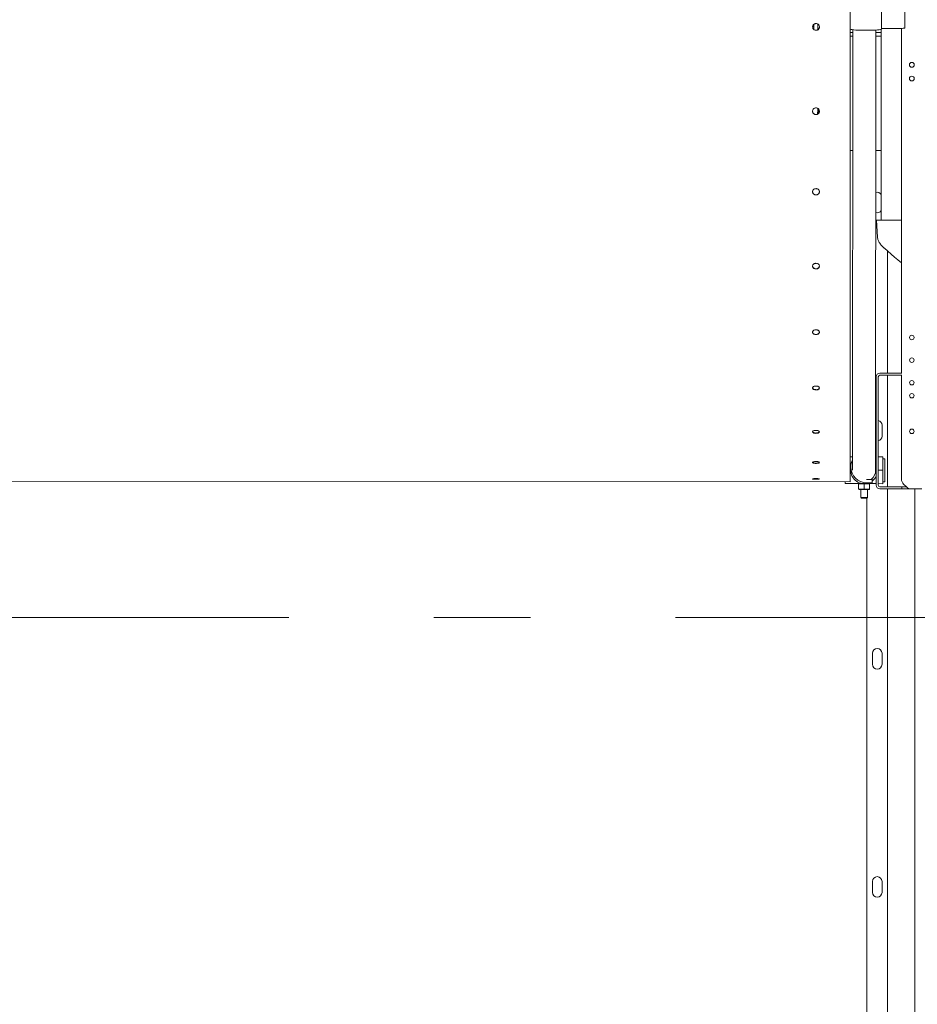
# Model space of a CAD drawing. Header units: millimetres. Extents: x 11681 to 15516, y 25095 to 29743.
# Tile 25 of 96: x 12670 to 12801, y 27768 to 27912. Entities that reach past the tile are written whole.
import ezdxf

# ---------------------------------------------------------------- set-up
doc = ezdxf.new("R2010")
doc.units = ezdxf.units.MM
doc.linetypes.add('Przerywana podwójnie', pattern=[109.361107, 52.916665, -21.166666, 14.111111, -21.166666])
doc.layers.add('00 - nowa technologia myjni_Nr_pióra__95', color=7, linetype='Continuous', lineweight=20, true_color=0x7c7c7c)
doc.layers.add('410-K Osie główne_Nr_pióra__95', color=7, linetype='Continuous', lineweight=0, true_color=0x7c7c7c)
doc.layers.add('XREF', color=8, linetype='Continuous', lineweight=9)

# ---------------------------------------------------------------- blocks, each defined once
blk = doc.blocks.new('parter 2025.10.15')
at = {"layer": '00 - nowa technologia myjni_Nr_pióra__95', "color": 8, "linetype": 'Continuous', "lineweight": 5}
for p, q in [((509.34, 2525.62), (509.33, 2453.61)), ((517.32, 2523.81), (517.32, 2519.83)), ((513.92, 2523.71), (513.92, 2519.72)), ((503.84, 2520.01), (503.84, 2520.01)), ((504.02, 2520.39), (504.02, 2519.64)), ((504.62, 2520.43), (504.62, 2519.6)), ((504.62, 2519.8), (504.77, 2519.8)), ((509.67, 2455.3), (509.69, 2519.62)), ((513.04, 2455.3), (513.06, 2519.57)), ((513.87, 2519.68), (513.87, 2491.81)), ((514.42, 2519.8), (516.72, 2519.8)), ((516.82, 2469.48), (516.82, 2519.8)), ((509.34, 2519.18), (509.69, 2519.18)), ((509.69, 2518.68), (509.34, 2518.68)), ((513.06, 2519.18), (513.87, 2519.18)), ((513.87, 2518.68), (513.06, 2518.68)), ((509.68, 2501.98), (509.34, 2501.98)), ((513.87, 2501.98), (513.05, 2501.98)), ((513.17, 2491.81), (513.24, 2491.81)), ((513.17, 2491.81), (513.32, 2489.33)), ((515.82, 2491.81), (513.24, 2491.81)), ((516.82, 2491.81), (515.82, 2491.81)), ((513.32, 2489.33), (513.32, 2489.32)), ((514.32, 2487.7), (514.28, 2487.74)), ((514.77, 2487.29), (514.77, 2469.48)), ((516.77, 2469.48), (513.67, 2469.48)), ((516.87, 2469.48), (516.77, 2469.48)), ((513.12, 2453.13), (513.12, 2468.93)), ((513.42, 2468.93), (513.42, 2453.13)), ((516.77, 2469.18), (513.67, 2469.18)), ((514.77, 2469.18), (514.77, 2452.88)), ((516.87, 2469.18), (516.77, 2469.18)), ((516.82, 2453.99), (516.82, 2469.18)), ((513.04, 2461.34), (513.12, 2461.25)), ((513.04, 2461.32), (513.12, 2461.23)), ((513.97, 2461.88), (513.97, 2460.28)), ((509.33, 2457.25), (509.67, 2457.25)), ((513.04, 2457.25), (513.12, 2457.25)), ((513.42, 2457.25), (514.11, 2457.25)), ((514.11, 2455.3), (514.11, 2457.25)), ((514.38, 2456.98), (514.11, 2456.98)), ((514.38, 2456.54), (514.38, 2456.98)), ((514.38, 2453.61), (514.38, 2456.54)), ((509.33, 2455.3), (509.41, 2455.3)), ((509.33, 2455.3), (509.41, 2455.3)), ((509.41, 2455.3), (509.47, 2455.3)), ((509.41, 2455.3), (509.47, 2455.3)), ((509.42, 2455.79), (509.42, 2455.77)), ((513.12, 2455.3), (513.04, 2455.3)), ((513.12, 2455.3), (513.04, 2455.3)), ((513.81, 2455.3), (513.42, 2455.3)), ((513.81, 2455.3), (513.42, 2455.3)), ((514.11, 2455.3), (513.81, 2455.3)), ((514.11, 2455.3), (513.81, 2455.3)), ((514.11, 2455.3), (514.11, 2453.34)), ((331.73, 2453.65), (509.33, 2453.61)), ((508.61, 2453.61), (334.41, 2453.65)), ((508.61, 2453.61), (508.61, 2453.35)), ((510.86, 2453.35), (510.86, 2453.41)), ((511.72, 2453.97), (512.52, 2453.97)), ((512.52, 2453.47), (511.72, 2453.47)), ((511.86, 2453.35), (511.86, 2453.41)), ((512.52, 2453.99), (512.52, 2453.97)), ((512.52, 2453.97), (512.52, 2453.47)), ((514.38, 2453.61), (514.11, 2453.61)), ((510.63, 2453.35), (508.61, 2453.35)), ((510.63, 2453.35), (510.56, 2453.33)), ((510.56, 2453.3), (510.56, 2453.33)), ((510.56, 2453.3), (510.56, 2453.29)), ((510.56, 2453.29), (510.56, 2452.56)), ((510.56, 2452.55), (510.56, 2452.56)), ((510.56, 2452.55), (510.56, 2452.52)), ((510.63, 2452.51), (510.56, 2452.52)), ((510.72, 2453.35), (510.63, 2453.35)), ((510.72, 2452.51), (510.63, 2452.51)), ((512.09, 2453.35), (510.72, 2453.35)), ((512.09, 2452.51), (510.72, 2452.51)), ((510.86, 2451.34), (510.86, 2452.51)), ((511.36, 2453.29), (511.36, 2452.56)), ((511.86, 2451.34), (511.86, 2452.51)), ((513.12, 2453.35), (512.09, 2453.35)), ((512.09, 2453.35), (512.16, 2453.33)), ((512.09, 2452.51), (512.16, 2452.52)), ((512.16, 2453.33), (512.16, 2453.29)), ((512.16, 2453.29), (512.16, 2452.56)), ((512.16, 2452.52), (512.16, 2452.56)), ((514.11, 2453.34), (513.42, 2453.35)), ((513.67, 2452.88), (516.77, 2452.88)), ((516.77, 2452.58), (513.67, 2452.58)), ((514.77, 2452.58), (514.77, 2133.08)), ((516.77, 2452.88), (516.87, 2452.88)), ((516.77, 2452.58), (516.87, 2452.58)), ((516.96, 2452.58), (516.86, 2452.58)), ((516.96, 2452.88), (516.87, 2452.88)), ((516.87, 2452.88), (516.87, 2452.58)), ((516.96, 2452.88), (517.04, 2452.88)), ((516.96, 2452.58), (517.04, 2452.58)), ((517.04, 2452.88), (517.52, 2452.88)), ((517.04, 2452.58), (518.83, 2452.58)), ((517.53, 2452.87), (517.11, 2453.28)), ((519.77, 2452.58), (518.23, 2452.58)), ((518.77, 2452.58), (518.77, 2133.08)), ((518.83, 2452.58), (518.9, 2452.58)), ((519.09, 2452.58), (518.9, 2452.58)), ((510.86, 2451.34), (511.12, 2451.34)), ((510.95, 2451.25), (510.86, 2451.34)), ((510.95, 2451.25), (511.16, 2451.25)), ((511.12, 2451.34), (511.86, 2451.34)), ((511.16, 2451.25), (511.76, 2451.25)), ((511.76, 2451.25), (511.86, 2451.34)), ((511.77, 2451.25), (511.77, 2135.4)), ((512.57, 2426.98), (512.57, 2428.58)), ((513.97, 2428.58), (513.97, 2426.98)), ((512.57, 2393.68), (512.57, 2395.28)), ((513.97, 2395.28), (513.97, 2393.68))]:
    blk.add_line(p, q, dxfattribs=at)
for points in [[(504.34, 2520.51), (504.26, 2520.51), (504.19, 2520.49), (504.11, 2520.46), (504.05, 2520.42), (503.99, 2520.37), (503.94, 2520.31), (503.89, 2520.24), (503.86, 2520.17), (503.85, 2520.09), (503.84, 2520.01)], [(504.34, 2519.52), (504.26, 2519.53), (504.19, 2519.54), (504.11, 2519.57), (504.05, 2519.61), (503.99, 2519.67), (503.94, 2519.72), (503.89, 2519.79), (503.87, 2519.86), (503.85, 2519.94), (503.84, 2520.02)], [(504.34, 2519.52), (504.26, 2519.52), (504.19, 2519.54), (504.11, 2519.57), (504.05, 2519.61), (503.99, 2519.66), (503.94, 2519.72), (503.89, 2519.79), (503.86, 2519.86), (503.85, 2519.94), (503.84, 2520.01)], [(504.84, 2520.01), (504.83, 2520.09), (504.82, 2520.17), (504.79, 2520.24), (504.74, 2520.31), (504.69, 2520.37), (504.63, 2520.42), (504.57, 2520.46), (504.49, 2520.49), (504.42, 2520.51), (504.34, 2520.51)], [(504.34, 2519.52), (504.42, 2519.52), (504.5, 2519.54), (504.57, 2519.57), (504.63, 2519.61), (504.69, 2519.66), (504.75, 2519.72), (504.79, 2519.79), (504.82, 2519.86), (504.83, 2519.94), (504.84, 2520.01)], [(504.34, 2519.52), (504.42, 2519.53), (504.49, 2519.54), (504.57, 2519.57), (504.63, 2519.61), (504.69, 2519.67), (504.74, 2519.72), (504.79, 2519.79), (504.82, 2519.86), (504.83, 2519.94), (504.84, 2520.01)], [(504.34, 2508.19), (504.26, 2508.19), (504.18, 2508.17), (504.11, 2508.14), (504.04, 2508.1), (503.98, 2508.05), (503.93, 2507.99), (503.89, 2507.93), (503.86, 2507.86), (503.84, 2507.78), (503.84, 2507.71)], [(504.84, 2507.71), (504.83, 2507.78), (504.81, 2507.86), (504.78, 2507.93), (504.74, 2507.99), (504.69, 2508.05), (504.63, 2508.1), (504.56, 2508.14), (504.49, 2508.17), (504.41, 2508.19), (504.34, 2508.19)], [(504.34, 2507.24), (504.26, 2507.24), (504.18, 2507.26), (504.11, 2507.29), (504.05, 2507.33), (503.99, 2507.38), (503.93, 2507.44), (503.89, 2507.5), (503.86, 2507.57), (503.84, 2507.64), (503.84, 2507.72)], [(504.34, 2507.23), (504.26, 2507.23), (504.18, 2507.25), (504.11, 2507.28), (504.04, 2507.32), (503.98, 2507.37), (503.93, 2507.43), (503.89, 2507.49), (503.86, 2507.56), (503.84, 2507.64), (503.84, 2507.71)], [(504.34, 2507.24), (504.42, 2507.24), (504.49, 2507.26), (504.56, 2507.29), (504.63, 2507.33), (504.69, 2507.38), (504.74, 2507.44), (504.78, 2507.5), (504.81, 2507.57), (504.83, 2507.64), (504.84, 2507.72)], [(504.34, 2507.23), (504.42, 2507.23), (504.49, 2507.25), (504.56, 2507.28), (504.63, 2507.32), (504.69, 2507.37), (504.74, 2507.43), (504.78, 2507.49), (504.81, 2507.56), (504.83, 2507.64), (504.84, 2507.71)], [(504.34, 2496.41), (504.26, 2496.4), (504.18, 2496.39), (504.11, 2496.36), (504.04, 2496.32), (503.98, 2496.27), (503.93, 2496.22), (503.89, 2496.16), (503.86, 2496.09), (503.84, 2496.02), (503.84, 2495.95)], [(504.34, 2495.52), (504.26, 2495.53), (504.18, 2495.54), (504.11, 2495.57), (504.04, 2495.61), (503.98, 2495.65), (503.93, 2495.7), (503.89, 2495.76), (503.86, 2495.83), (503.84, 2495.9), (503.84, 2495.96)], [(504.34, 2495.5), (504.26, 2495.51), (504.18, 2495.52), (504.11, 2495.55), (504.04, 2495.59), (503.98, 2495.63), (503.93, 2495.69), (503.89, 2495.75), (503.86, 2495.82), (503.84, 2495.88), (503.84, 2495.95)], [(504.84, 2495.95), (504.83, 2496.03), (504.81, 2496.09), (504.78, 2496.16), (504.74, 2496.22), (504.69, 2496.28), (504.63, 2496.32), (504.56, 2496.36), (504.49, 2496.39), (504.41, 2496.4), (504.34, 2496.41)], [(504.34, 2495.52), (504.41, 2495.53), (504.49, 2495.54), (504.56, 2495.57), (504.63, 2495.61), (504.69, 2495.65), (504.74, 2495.7), (504.78, 2495.76), (504.81, 2495.83), (504.83, 2495.9), (504.84, 2495.96)], [(504.34, 2495.5), (504.41, 2495.51), (504.49, 2495.52), (504.56, 2495.55), (504.63, 2495.59), (504.69, 2495.63), (504.74, 2495.69), (504.78, 2495.75), (504.81, 2495.82), (504.83, 2495.88), (504.84, 2495.95)], [(513.32, 2489.32), (513.33, 2489.21), (513.35, 2489.09), (513.38, 2488.97), (513.41, 2488.88), (513.45, 2488.8), (513.5, 2488.68), (513.57, 2488.56), (513.64, 2488.45)], [(513.64, 2488.45), (513.73, 2488.32), (513.82, 2488.2), (513.95, 2488.06), (514.11, 2487.9), (514.28, 2487.74)], [(516.82, 2485.6), (516.3, 2486), (515.8, 2486.41), (515.3, 2486.83), (514.8, 2487.26), (514.32, 2487.7)], [(504.33, 2485.51), (504.25, 2485.5), (504.21, 2485.49), (504.16, 2485.48), (504.11, 2485.47), (504.07, 2485.45), (504.02, 2485.42), (503.97, 2485.38), (503.93, 2485.34), (503.89, 2485.28), (503.86, 2485.22), (503.84, 2485.16), (503.83, 2485.09)], [(504.33, 2484.71), (504.24, 2484.72), (504.15, 2484.74), (504.1, 2484.76), (504.06, 2484.78), (504.02, 2484.8), (503.98, 2484.83), (503.93, 2484.88), (503.89, 2484.93), (503.86, 2484.99), (503.84, 2485.05), (503.83, 2485.11)], [(504.33, 2484.68), (504.24, 2484.69), (504.19, 2484.7), (504.14, 2484.71), (504.08, 2484.74), (504.03, 2484.77), (503.98, 2484.8), (503.93, 2484.85), (503.89, 2484.91), (503.86, 2484.97), (503.84, 2485.03), (503.83, 2485.09)], [(504.83, 2485.09), (504.83, 2485.16), (504.81, 2485.22), (504.78, 2485.28), (504.74, 2485.34), (504.69, 2485.39), (504.63, 2485.43), (504.56, 2485.46), (504.49, 2485.49), (504.41, 2485.5), (504.33, 2485.51)], [(504.33, 2484.71), (504.41, 2484.72), (504.48, 2484.73), (504.56, 2484.75), (504.62, 2484.79), (504.66, 2484.81), (504.69, 2484.84), (504.73, 2484.87), (504.75, 2484.9), (504.78, 2484.95), (504.81, 2485), (504.82, 2485.05), (504.83, 2485.11)], [(504.33, 2484.68), (504.41, 2484.69), (504.46, 2484.7), (504.51, 2484.71), (504.55, 2484.72), (504.59, 2484.74), (504.65, 2484.78), (504.7, 2484.81), (504.74, 2484.85), (504.78, 2484.91), (504.81, 2484.97), (504.83, 2485.03), (504.83, 2485.09)], [(504.33, 2475.81), (504.25, 2475.81), (504.16, 2475.79), (504.07, 2475.76), (504.03, 2475.74), (503.99, 2475.71), (503.96, 2475.69), (503.93, 2475.66), (503.88, 2475.61), (503.85, 2475.56), (503.84, 2475.51), (503.83, 2475.45)], [(504.33, 2475.13), (504.24, 2475.14), (504.15, 2475.16), (504.06, 2475.19), (503.98, 2475.23), (503.93, 2475.27), (503.89, 2475.32), (503.86, 2475.37), (503.84, 2475.42), (503.83, 2475.47)], [(504.33, 2475.1), (504.23, 2475.1), (504.14, 2475.12), (504.05, 2475.16), (504.01, 2475.18), (503.98, 2475.2), (503.93, 2475.24), (503.88, 2475.29), (503.85, 2475.34), (503.84, 2475.4), (503.83, 2475.45)], [(504.83, 2475.45), (504.82, 2475.51), (504.81, 2475.56), (504.78, 2475.61), (504.73, 2475.66), (504.68, 2475.7), (504.63, 2475.74), (504.57, 2475.77), (504.51, 2475.79), (504.46, 2475.8), (504.41, 2475.81), (504.33, 2475.81)], [(504.33, 2475.13), (504.41, 2475.14), (504.48, 2475.15), (504.55, 2475.17), (504.63, 2475.2), (504.7, 2475.25), (504.73, 2475.27), (504.76, 2475.3), (504.78, 2475.33), (504.8, 2475.37), (504.82, 2475.42), (504.83, 2475.47)], [(504.33, 2475.1), (504.41, 2475.1), (504.5, 2475.12), (504.59, 2475.15), (504.63, 2475.17), (504.67, 2475.19), (504.71, 2475.22), (504.74, 2475.24), (504.78, 2475.29), (504.81, 2475.34), (504.83, 2475.4), (504.83, 2475.45)], [(504.33, 2467.6), (504.25, 2467.6), (504.16, 2467.59), (504.07, 2467.56), (503.99, 2467.53), (503.95, 2467.51), (503.92, 2467.48), (503.88, 2467.44), (503.85, 2467.4), (503.83, 2467.35), (503.83, 2467.31)], [(504.33, 2467.06), (504.24, 2467.07), (504.15, 2467.08), (504.06, 2467.11), (503.99, 2467.14), (503.94, 2467.17), (503.89, 2467.21), (503.86, 2467.25), (503.84, 2467.29), (503.83, 2467.33)], [(504.33, 2467.02), (504.23, 2467.03), (504.14, 2467.04), (504.05, 2467.07), (503.97, 2467.11), (503.92, 2467.14), (503.88, 2467.18), (503.85, 2467.22), (503.83, 2467.27), (503.83, 2467.31)], [(504.83, 2467.31), (504.82, 2467.36), (504.81, 2467.4), (504.78, 2467.44), (504.75, 2467.47), (504.72, 2467.5), (504.68, 2467.52), (504.64, 2467.54), (504.6, 2467.56), (504.51, 2467.58), (504.41, 2467.6), (504.33, 2467.6)], [(504.33, 2467.06), (504.4, 2467.06), (504.48, 2467.07), (504.55, 2467.09), (504.63, 2467.12), (504.7, 2467.15), (504.75, 2467.2), (504.78, 2467.22), (504.8, 2467.25), (504.82, 2467.29), (504.83, 2467.33)], [(504.33, 2467.02), (504.41, 2467.02), (504.5, 2467.04), (504.59, 2467.06), (504.67, 2467.1), (504.7, 2467.12), (504.74, 2467.14), (504.78, 2467.18), (504.81, 2467.22), (504.82, 2467.27), (504.83, 2467.31)], [(504.33, 2461.13), (504.25, 2461.13), (504.19, 2461.12), (504.13, 2461.11), (504.05, 2461.09), (503.98, 2461.07), (503.92, 2461.04), (503.88, 2461.01), (503.85, 2460.98), (503.83, 2460.94), (503.83, 2460.91)], [(504.33, 2460.74), (504.21, 2460.75), (504.09, 2460.76), (504.04, 2460.78), (503.99, 2460.8), (503.93, 2460.83), (503.88, 2460.86), (503.86, 2460.88), (503.84, 2460.9), (503.83, 2460.93)], [(504.33, 2460.69), (504.2, 2460.7), (504.14, 2460.71), (504.07, 2460.72), (504.02, 2460.74), (503.97, 2460.76), (503.93, 2460.78), (503.9, 2460.8), (503.87, 2460.82), (503.85, 2460.85), (503.83, 2460.88), (503.83, 2460.91)], [(504.83, 2460.91), (504.82, 2460.95), (504.81, 2460.97), (504.8, 2460.99), (504.77, 2461.01), (504.75, 2461.03), (504.68, 2461.07), (504.6, 2461.1), (504.51, 2461.12), (504.41, 2461.13), (504.33, 2461.13)], [(504.33, 2460.74), (504.4, 2460.74), (504.47, 2460.75), (504.54, 2460.76), (504.64, 2460.79), (504.69, 2460.81), (504.73, 2460.83), (504.76, 2460.85), (504.79, 2460.87), (504.81, 2460.9), (504.82, 2460.93)], [(504.33, 2460.69), (504.41, 2460.7), (504.53, 2460.71), (504.59, 2460.73), (504.64, 2460.74), (504.69, 2460.76), (504.73, 2460.78), (504.77, 2460.81), (504.8, 2460.84), (504.82, 2460.88), (504.83, 2460.91)], [(504.33, 2456.58), (504.25, 2456.58), (504.13, 2456.57), (504.01, 2456.55), (503.96, 2456.54), (503.92, 2456.52), (503.87, 2456.5), (503.85, 2456.49), (503.84, 2456.47), (503.83, 2456.46), (503.83, 2456.44)], [(504.33, 2456.35), (504.19, 2456.36), (504.06, 2456.37), (504.01, 2456.39), (503.95, 2456.4), (503.91, 2456.42), (503.87, 2456.43), (503.85, 2456.45), (503.83, 2456.47)], [(504.33, 2456.31), (504.2, 2456.31), (504.08, 2456.32), (503.97, 2456.35), (503.9, 2456.37), (503.87, 2456.39), (503.85, 2456.4), (503.83, 2456.42), (503.83, 2456.44)], [(504.83, 2456.44), (504.82, 2456.46), (504.82, 2456.47), (504.8, 2456.49), (504.77, 2456.51), (504.74, 2456.52), (504.7, 2456.54), (504.6, 2456.56), (504.5, 2456.57), (504.38, 2456.58), (504.33, 2456.58)], [(504.33, 2456.35), (504.4, 2456.36), (504.53, 2456.37), (504.63, 2456.38), (504.71, 2456.4), (504.75, 2456.42), (504.78, 2456.43), (504.8, 2456.45), (504.82, 2456.47)], [(504.33, 2456.31), (504.4, 2456.31), (504.53, 2456.32), (504.64, 2456.34), (504.69, 2456.35), (504.73, 2456.36), (504.78, 2456.39), (504.8, 2456.4), (504.82, 2456.41), (504.82, 2456.43), (504.83, 2456.44)], [(504.33, 2454.09), (504.12, 2454.09), (504.01, 2454.08), (503.93, 2454.07), (503.88, 2454.06), (503.84, 2454.05), (503.83, 2454.04), (503.83, 2454.04), (503.83, 2454.04), (503.83, 2454.04)], [(504.33, 2453.98), (504.1, 2453.99), (504, 2454), (503.92, 2454.01), (503.86, 2454.02), (503.84, 2454.03), (503.83, 2454.03), (503.83, 2454.03), (503.83, 2454.04)], [(504.33, 2454.03), (504.19, 2454.04), (504.05, 2454.04), (503.98, 2454.05), (503.88, 2454.06)], [(504.83, 2454.04), (504.82, 2454.04), (504.82, 2454.04), (504.82, 2454.05), (504.8, 2454.05), (504.73, 2454.07), (504.59, 2454.08), (504.41, 2454.09), (504.33, 2454.09)], [(504.33, 2454.03), (504.54, 2454.04), (504.67, 2454.05), (504.77, 2454.06)], [(504.33, 2453.98), (504.54, 2453.99), (504.66, 2454), (504.72, 2454), (504.77, 2454.01), (504.81, 2454.02), (504.82, 2454.03), (504.82, 2454.03), (504.83, 2454.03), (504.83, 2454.04)], [(511.36, 2453.29), (511.23, 2453.31), (511.11, 2453.32), (510.95, 2453.33), (510.79, 2453.32), (510.68, 2453.31), (510.56, 2453.29)], [(511.36, 2452.56), (511.23, 2452.54), (511.11, 2452.53), (510.95, 2452.52), (510.79, 2452.53), (510.68, 2452.54), (510.56, 2452.56)], [(512.16, 2453.29), (512.03, 2453.31), (511.91, 2453.32), (511.75, 2453.33), (511.59, 2453.32), (511.48, 2453.31), (511.36, 2453.29)], [(512.16, 2452.56), (512.03, 2452.54), (511.91, 2452.53), (511.75, 2452.52), (511.59, 2452.53), (511.48, 2452.54), (511.36, 2452.56)]]:
    blk.add_lwpolyline(points, dxfattribs=at)
for centre, radius in [((518.32, 2514.48), 0.35), ((518.32, 2512.48), 0.35), ((518.32, 2474.68), 0.325), ((518.32, 2471.38), 0.325), ((518.32, 2468.08), 0.325), ((518.32, 2466.18), 0.325), ((518.32, 2460.98), 0.325)]:
    blk.add_circle(centre, radius, dxfattribs=at)
for centre, radius, start, end in [((499.08, 2508.86), 5.74, 346.6417, 351.2292), ((513.27, 2495.18), 0.7, 31.0082, 108.1694), ((513.27, 2493.58), 0.7, 251.7758, 328.9722), ((513.67, 2468.93), 0.55, 90, 180), ((513.67, 2468.93), 0.25, 90, 180), ((513.27, 2461.88), 0.7, 102.4057, 108.7941), ((513.27, 2461.88), 0.7, 0, 77.6278), ((513.27, 2460.28), 0.7, 282.3414, 0), ((512.12, 2458.57), 1, 337.4546, 0), ((511.72, 2455.79), 2.3, 152.8577, 180), ((511.72, 2455.77), 2.3, 152.858, 180), ((511.36, 2455.3), 1.95, 25.3635, 30.2044), ((511.36, 2455.3), 1.95, 171.7919, 179.9875), ((511.36, 2455.3), 1.95, 179.9875, 290.1507), ((511.72, 2455.77), 2.3, 180, 270), ((511.36, 2455.3), 1.68, 309.0001, 359.9875), ((511.36, 2455.3), 1.95, 306.578, 334.6365), ((517.82, 2453.99), 1, 180, 225), ((513.67, 2453.13), 0.55, 180, 270), ((513.67, 2453.13), 0.25, 180, 270), ((518.23, 2453.58), 1, 225, 270), ((513.27, 2428.58), 0.7, 0, 180), ((513.27, 2426.98), 0.7, 180, 0), ((513.27, 2395.28), 0.7, 0, 180), ((513.27, 2393.68), 0.7, 180, 0)]:
    blk.add_arc(centre, radius, start, end, dxfattribs=at)
for centre, major_axis, ratio, start_param, end_param in [((504.77, 2519.67), (-0.15, 0), 0.866025, 4.559029, 4.712389), ((511.62, 2519.72), (2.3, 0), 0.087156, 3.279827, 6.283185), ((514.42, 2519.76), (0.5, 0), 0.087156, 1.570796, 3.141592), ((516.72, 2519.87), (0.75, 0), 0.087156, 4.712389, 5.639684), ((497.27, 2508.25), (7.35, 0), 0.866025, 6.130475, 6.261998), ((497.27, 2508.3), (7.45, 0), 0.866025, 6.133547, 6.241991)]:
    blk.add_ellipse(centre, major_axis=major_axis, ratio=ratio, start_param=start_param, end_param=end_param, dxfattribs=at)
at = {"layer": '410-K Osie główne_Nr_pióra__95', "color": 8, "linetype": 'Przerywana podwójnie', "lineweight": 5}
blk.add_line((-63, 2433.81), (1039.92, 2433.81), dxfattribs=at)

msp = doc.modelspace()

# ---------------------------------------------------------------- block references
at = {"layer": 'XREF'}
msp.add_blockref('parter 2025.10.15', (12282.34, 25390.78), dxfattribs=at)

doc.saveas('drawing.dxf')
